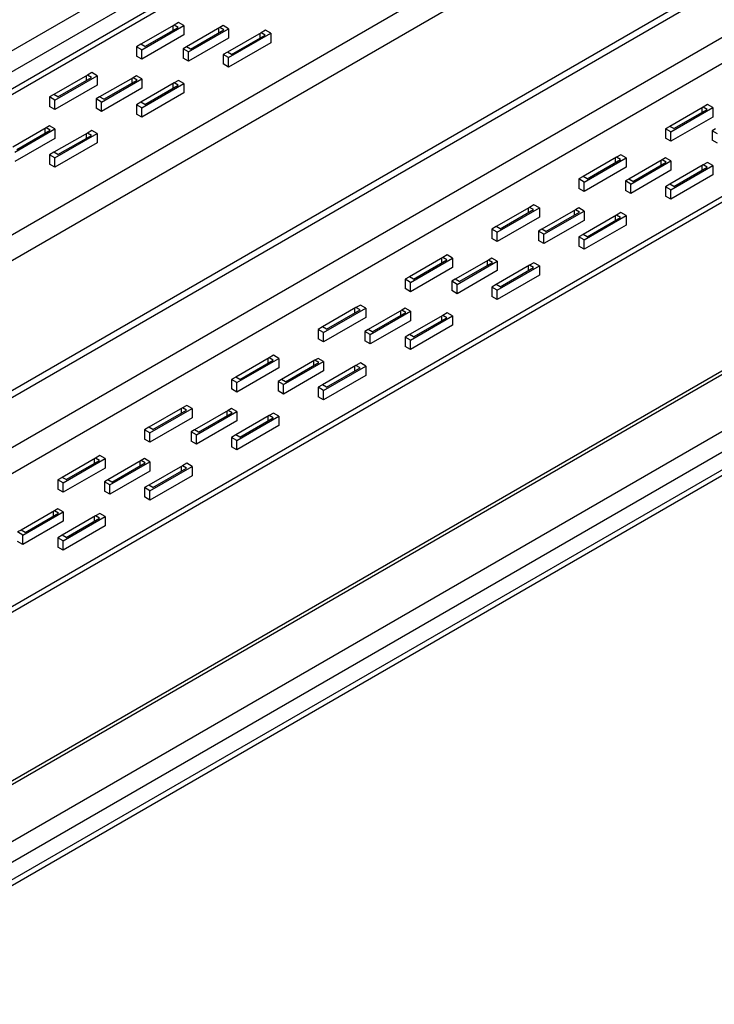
# Model space of a CAD drawing. Header units: inches. Extents: x 0.5 to 17.5, y 0.4 to 10.7.
# Tile 8 of 10: x 11.5 to 14, y 4.2 to 7.7. Entities that reach past the tile are written whole.
import ezdxf

# ---------------------------------------------------------------- set-up
doc = ezdxf.new("R2010")
doc.units = ezdxf.units.IN
doc.header["$MEASUREMENT"] = 0

msp = doc.modelspace()

# ---------------------------------------------------------------- linework, layer by layer
at = {"color": 7, "linetype": 'Continuous', "lineweight": 25}
for p, q in [((14.24403053, 9.15405438), (7.30377286, 5.14752872)), ((14.24403053, 9.08013387), (7.33013774, 5.08882851)), ((7.31839907, 5.00227642), (14.24403053, 9.00035829)), ((14.24403053, 9.01952643), (7.33013774, 5.02822107)), ((14.23938145, 8.50187485), (7.16831387, 4.41983423)), ((14.24403053, 8.41364951), (7.197131, 4.34556094)), ((14.24403053, 7.95529483), (7.197131, 3.8872063)), ((14.23938145, 7.9274387), (7.16831387, 3.84539818)), ((14.23938145, 7.75068199), (7.16831387, 3.66864147)), ((12.10184762, 7.67776589), (12.08652699, 7.66892145)), ((12.12070384, 7.66688041), (12.10184762, 7.67776589)), ((14.24403053, 7.66165044), (7.197131, 3.59356191)), ((12.08652699, 7.66892145), (11.96867582, 7.60088746)), ((11.97221143, 7.58115757), (12.12070384, 7.66688041)), ((11.98281794, 7.59272337), (12.10066911, 7.66075739)), ((12.08181289, 7.66620008), (12.08181289, 7.64987192)), ((12.10066911, 7.66075739), (12.08652699, 7.66892145)), ((12.12070384, 7.66688041), (12.12070384, 7.63381795)), ((12.24784018, 7.65997802), (12.1299891, 7.591944)), ((12.13691736, 7.5741727), (12.27862428, 7.65597841)), ((12.14413123, 7.58377992), (12.2619824, 7.65181391)), ((12.24312617, 7.65725665), (12.24312617, 7.64092848)), ((12.25976815, 7.66686384), (12.24784018, 7.65997802)), ((12.2619824, 7.65181391), (12.24784018, 7.65997802)), ((12.27862428, 7.65597841), (12.25976815, 7.66686384)), ((12.39293994, 7.64167467), (12.27508877, 7.57364067)), ((12.27862428, 7.65597841), (12.27862428, 7.62291592)), ((12.40826057, 7.6505191), (12.39293994, 7.64167467)), ((12.40708206, 7.63351059), (12.39293994, 7.64167467)), ((12.42711669, 7.63963368), (12.40826057, 7.6505191)), ((12.12070384, 7.63381795), (11.97221143, 7.54809508)), ((12.27862428, 7.62291592), (12.13691736, 7.54111021)), ((12.27862428, 7.55391081), (12.42711669, 7.63963368)), ((12.28923089, 7.56547659), (12.40708206, 7.63351059)), ((12.38822584, 7.6389533), (12.38822584, 7.62262516)), ((12.42711669, 7.63963368), (12.42711669, 7.60657116)), ((11.96867582, 7.60088746), (11.9533552, 7.59204302)), ((11.9533552, 7.59204302), (11.9533552, 7.55898053)), ((11.97221143, 7.58115757), (11.9533552, 7.59204302)), ((11.98281794, 7.59272337), (11.96867582, 7.60088746)), ((11.97221143, 7.54809508), (11.97221143, 7.58115757)), ((12.1299891, 7.591944), (12.11806114, 7.58505815)), ((12.11806114, 7.58505815), (12.11806114, 7.55199566)), ((12.13691736, 7.5741727), (12.11806114, 7.58505815)), ((12.14413123, 7.58377992), (12.1299891, 7.591944)), ((12.13691736, 7.54111021), (12.13691736, 7.5741727)), ((12.27508877, 7.57364067), (12.25976815, 7.56479624)), ((12.28923089, 7.56547659), (12.27508877, 7.57364067)), ((12.42711669, 7.60657116), (12.27862428, 7.52084832)), ((11.97221143, 7.54809508), (11.9533552, 7.55898053)), ((12.13691736, 7.54111021), (12.11806114, 7.55199566)), ((12.25976815, 7.56479624), (12.25976815, 7.53173375)), ((12.27862428, 7.55391081), (12.25976815, 7.56479624)), ((12.27862428, 7.52084832), (12.27862428, 7.55391081)), ((12.27862428, 7.52084832), (12.25976815, 7.53173375)), ((11.78011404, 7.49203303), (11.66226287, 7.42399903)), ((11.66579848, 7.40426916), (11.81429089, 7.48999202)), ((11.67640509, 7.41583494), (11.79425617, 7.48386895)), ((11.77540004, 7.48931166), (11.77540004, 7.4729835)), ((11.79543467, 7.50087744), (11.78011404, 7.49203303)), ((11.79425617, 7.48386895), (11.78011404, 7.49203303)), ((11.81429089, 7.48999202), (11.79543467, 7.50087744)), ((11.81429089, 7.48999202), (11.81429089, 7.45692953)), ((11.94142733, 7.48308957), (11.82357616, 7.41505557)), ((11.83050441, 7.39728428), (11.97221143, 7.47908997)), ((11.83771828, 7.40689149), (11.95556945, 7.47492549)), ((11.93671322, 7.48036823), (11.93671322, 7.46404007)), ((11.9533552, 7.48997542), (11.94142733, 7.48308957)), ((11.95556945, 7.47492549), (11.94142733, 7.48308957)), ((11.97221143, 7.47908997), (11.9533552, 7.48997542)), ((11.97221143, 7.47908997), (11.97221143, 7.44602748)), ((12.10184762, 7.47363068), (12.08652699, 7.46478625)), ((12.12070384, 7.46274523), (12.10184762, 7.47363068)), ((11.81429089, 7.45692953), (11.66579848, 7.37120666)), ((11.97221143, 7.44602748), (11.83050441, 7.36422179)), ((12.08652699, 7.46478625), (11.96867582, 7.39675224)), ((11.97221143, 7.37702238), (12.12070384, 7.46274523)), ((11.98281794, 7.38858816), (12.10066911, 7.45662217)), ((12.08181289, 7.46206488), (12.08181289, 7.44573672)), ((12.10066911, 7.45662217), (12.08652699, 7.46478625)), ((12.12070384, 7.46274523), (12.12070384, 7.42968275)), ((11.66226287, 7.42399903), (11.64694225, 7.4151546)), ((11.64694225, 7.4151546), (11.64694225, 7.38209211)), ((11.66579848, 7.40426916), (11.64694225, 7.4151546)), ((11.67640509, 7.41583494), (11.66226287, 7.42399903)), ((11.66579848, 7.37120666), (11.66579848, 7.40426916)), ((11.82357616, 7.41505557), (11.81164819, 7.40816972)), ((11.81164819, 7.40816972), (11.81164819, 7.37510723)), ((11.83050441, 7.39728428), (11.81164819, 7.40816972)), ((11.83771828, 7.40689149), (11.82357616, 7.41505557)), ((12.12070384, 7.42968275), (11.97221143, 7.34395989)), ((11.66579848, 7.37120666), (11.64694225, 7.38209211)), ((11.83050441, 7.36422179), (11.81164819, 7.37510723)), ((11.83050441, 7.36422179), (11.83050441, 7.39728428)), ((11.96867582, 7.39675224), (11.9533552, 7.38790782)), ((11.9533552, 7.38790782), (11.9533552, 7.35484533)), ((11.97221143, 7.37702238), (11.9533552, 7.38790782)), ((11.98281794, 7.38858816), (11.96867582, 7.39675224)), ((11.97221143, 7.34395989), (11.97221143, 7.37702238)), ((13.95382181, 7.37954585), (13.83597064, 7.31151184)), ((13.83950625, 7.29178197), (13.98799866, 7.37750482)), ((13.85011286, 7.30334776), (13.96796403, 7.37138177)), ((13.94910781, 7.37682448), (13.94910781, 7.36049632)), ((13.96914244, 7.38839026), (13.95382181, 7.37954585)), ((13.96796403, 7.37138177), (13.95382181, 7.37954585)), ((13.98799866, 7.37750482), (13.96914244, 7.38839026)), ((13.98799866, 7.37750482), (13.98799866, 7.34444233)), ((11.97221143, 7.34395989), (11.9533552, 7.35484533)), ((13.98799866, 7.34444233), (13.83950625, 7.25871948)), ((11.63501438, 7.30620115), (11.51716321, 7.23816714)), ((11.52409146, 7.22039586), (11.66579848, 7.30220156)), ((11.53130533, 7.23000306), (11.6491565, 7.29803707)), ((11.63030027, 7.30347979), (11.63030027, 7.28715163)), ((11.64694225, 7.313087), (11.63501438, 7.30620115)), ((11.6491565, 7.29803707), (11.63501438, 7.30620115)), ((11.66579848, 7.30220156), (11.64694225, 7.313087)), ((11.66579848, 7.30220156), (11.66579848, 7.26913906)), ((11.79543467, 7.29674225), (11.78011404, 7.28789783)), ((11.81429089, 7.28585681), (11.79543467, 7.29674225)), ((13.83597064, 7.31151184), (13.82065002, 7.30266741)), ((13.82065002, 7.30266741), (13.82065002, 7.26960492)), ((13.83950625, 7.29178197), (13.82065002, 7.30266741)), ((13.85011286, 7.30334776), (13.83597064, 7.31151184)), ((13.99728392, 7.30256838), (13.98535596, 7.29568254)), ((13.98535596, 7.29568254), (13.98535596, 7.26262005)), ((14.00421218, 7.28479709), (13.98535596, 7.29568254)), ((11.66579848, 7.26913906), (11.52409146, 7.18733337)), ((11.78011404, 7.28789783), (11.66226287, 7.21986382)), ((11.66579848, 7.20013395), (11.81429089, 7.28585681)), ((11.67640509, 7.21169974), (11.79425617, 7.27973375)), ((11.77540004, 7.28517647), (11.77540004, 7.2688483)), ((11.79425617, 7.27973375), (11.78011404, 7.28789783)), ((11.81429089, 7.28585681), (11.81429089, 7.25279431)), ((13.83950625, 7.25871948), (13.82065002, 7.26960492)), ((13.83950625, 7.25871948), (13.83950625, 7.29178197)), ((14.00421218, 7.2517346), (13.98535596, 7.26262005)), ((11.81429089, 7.25279431), (11.66579848, 7.16707146)), ((14.24403053, 7.1934511), (7.197131, 3.12536234)), ((11.66226287, 7.21986382), (11.64694225, 7.2110194)), ((11.64694225, 7.2110194), (11.64694225, 7.1779569)), ((11.66579848, 7.20013395), (11.64694225, 7.2110194)), ((11.67640509, 7.21169974), (11.66226287, 7.21986382)), ((11.66579848, 7.16707146), (11.66579848, 7.20013395)), ((13.64740896, 7.20265742), (13.52955779, 7.13462341)), ((13.5330932, 7.11489355), (13.68158562, 7.2006164)), ((13.54369981, 7.12645933), (13.66155099, 7.19449334)), ((13.64269476, 7.19993606), (13.64269476, 7.1836079)), ((13.66272958, 7.21150184), (13.64740896, 7.20265742)), ((13.66155099, 7.19449334), (13.64740896, 7.20265742)), ((13.68158562, 7.2006164), (13.66272958, 7.21150184)), ((13.68158562, 7.2006164), (13.68158562, 7.16755391)), ((13.80872205, 7.19371397), (13.69087107, 7.12567996)), ((13.80400804, 7.19099261), (13.80400804, 7.17466444)), ((13.82065002, 7.20059981), (13.80872205, 7.19371397)), ((13.82286427, 7.18554989), (13.80872205, 7.19371397)), ((13.83950625, 7.18971437), (13.82065002, 7.20059981)), ((14.24403053, 7.1731429), (7.17311275, 3.09118901)), ((11.66579848, 7.16707146), (11.64694225, 7.1779569)), ((13.68158562, 7.16755391), (13.5330932, 7.08183105)), ((13.69779933, 7.10790867), (13.83950625, 7.18971437)), ((13.83950625, 7.15665188), (13.69779933, 7.07484618)), ((13.7050131, 7.11751587), (13.82286427, 7.18554989)), ((13.95382181, 7.17541064), (13.83597064, 7.10737663)), ((13.83950625, 7.18971437), (13.83950625, 7.15665188)), ((13.83950625, 7.08764677), (13.98799866, 7.17336962)), ((13.85011286, 7.09921255), (13.96796403, 7.16724656)), ((13.94910781, 7.17268928), (13.94910781, 7.15636112)), ((13.96914244, 7.18425506), (13.95382181, 7.17541064)), ((13.96796403, 7.16724656), (13.95382181, 7.17541064)), ((13.98799866, 7.17336962), (13.96914244, 7.18425506)), ((13.98799866, 7.17336962), (13.98799866, 7.14030713)), ((13.52955779, 7.13462341), (13.51423717, 7.12577899)), ((13.51423717, 7.12577899), (13.51423717, 7.0927165)), ((13.5330932, 7.11489355), (13.51423717, 7.12577899)), ((13.54369981, 7.12645933), (13.52955779, 7.13462341)), ((13.69087107, 7.12567996), (13.6789431, 7.11879412)), ((13.7050131, 7.11751587), (13.69087107, 7.12567996)), ((13.98799866, 7.14030713), (13.83950625, 7.05458428)), ((13.5330932, 7.08183105), (13.51423717, 7.0927165)), ((13.5330932, 7.08183105), (13.5330932, 7.11489355)), ((13.6789431, 7.11879412), (13.6789431, 7.08573162)), ((13.69779933, 7.10790867), (13.6789431, 7.11879412)), ((13.69779933, 7.07484618), (13.6789431, 7.08573162)), ((13.69779933, 7.07484618), (13.69779933, 7.10790867)), ((13.83597064, 7.10737663), (13.82065002, 7.09853221)), ((13.82065002, 7.09853221), (13.82065002, 7.06546972)), ((13.83950625, 7.08764677), (13.82065002, 7.09853221)), ((13.85011286, 7.09921255), (13.83597064, 7.10737663)), ((13.83950625, 7.05458428), (13.83950625, 7.08764677)), ((13.83950625, 7.05458428), (13.82065002, 7.06546972)), ((13.34099591, 7.025769), (13.22314474, 6.95773498)), ((13.22668035, 6.93800512), (13.37517276, 7.02372797)), ((13.23728696, 6.9495709), (13.35513813, 7.01760492)), ((13.33628191, 7.02304763), (13.33628191, 7.00671947)), ((13.35631654, 7.03461341), (13.34099591, 7.025769)), ((13.35513813, 7.01760492), (13.34099591, 7.025769)), ((13.37517276, 7.02372797), (13.35631654, 7.03461341)), ((13.37517276, 7.02372797), (13.37517276, 6.99066547)), ((13.5023092, 7.01682554), (13.38445803, 6.94879152)), ((13.51423717, 7.02371139), (13.5023092, 7.01682554)), ((13.51645122, 7.00866146), (13.5023092, 7.01682554)), ((13.5330932, 7.01282594), (13.51423717, 7.02371139)), ((13.37517276, 6.99066547), (13.22668035, 6.90494263)), ((13.39138628, 6.93102025), (13.5330932, 7.01282594)), ((13.39860025, 6.94062744), (13.51645122, 7.00866146)), ((13.49759519, 7.01410417), (13.49759519, 6.99777601)), ((13.64740896, 6.99852222), (13.52955779, 6.9304882)), ((13.5330932, 7.01282594), (13.5330932, 6.97976345)), ((13.5330932, 6.91075834), (13.68158562, 6.9964812)), ((13.54369981, 6.92232412), (13.66155099, 6.99035814)), ((13.64269476, 6.99580085), (13.64269476, 6.97947269)), ((13.66272958, 7.00736663), (13.64740896, 6.99852222)), ((13.66155099, 6.99035814), (13.64740896, 6.99852222)), ((13.68158562, 6.9964812), (13.66272958, 7.00736663)), ((13.68158562, 6.9964812), (13.68158562, 6.96341871)), ((13.22314474, 6.95773498), (13.20782412, 6.94889057)), ((13.20782412, 6.94889057), (13.20782412, 6.91582808)), ((13.22668035, 6.93800512), (13.20782412, 6.94889057)), ((13.23728696, 6.9495709), (13.22314474, 6.95773498)), ((13.38445803, 6.94879152), (13.37253006, 6.9419057)), ((13.39860025, 6.94062744), (13.38445803, 6.94879152)), ((13.5330932, 6.97976345), (13.39138628, 6.89795776)), ((13.68158562, 6.96341871), (13.5330932, 6.87769585)), ((13.22668035, 6.90494263), (13.20782412, 6.91582808)), ((13.22668035, 6.90494263), (13.22668035, 6.93800512)), ((13.37253006, 6.9419057), (13.37253006, 6.90884319)), ((13.39138628, 6.93102025), (13.37253006, 6.9419057)), ((13.39138628, 6.89795776), (13.39138628, 6.93102025)), ((13.52955779, 6.9304882), (13.51423717, 6.92164379)), ((13.51423717, 6.92164379), (13.51423717, 6.8885813)), ((13.5330932, 6.91075834), (13.51423717, 6.92164379)), ((13.54369981, 6.92232412), (13.52955779, 6.9304882)), ((13.39138628, 6.89795776), (13.37253006, 6.90884319)), ((13.5330932, 6.87769585), (13.51423717, 6.8885813)), ((13.5330932, 6.87769585), (13.5330932, 6.91075834)), ((13.03458306, 6.84888058), (12.91673189, 6.78084656)), ((12.9202675, 6.7611167), (13.06875991, 6.84683954)), ((13.02986886, 6.84615921), (13.02986886, 6.82983105)), ((13.04990369, 6.85772499), (13.03458306, 6.84888058)), ((13.04872509, 6.8407165), (13.03458306, 6.84888058)), ((13.06875991, 6.84683954), (13.04990369, 6.85772499)), ((13.06875991, 6.84683954), (13.06875991, 6.81377705)), ((13.20782412, 6.84682297), (13.19589615, 6.83993712)), ((13.22668035, 6.83593752), (13.20782412, 6.84682297)), ((13.06875991, 6.81377705), (12.9202675, 6.72805421)), ((12.93087391, 6.77268246), (13.04872509, 6.8407165)), ((13.19589615, 6.83993712), (13.07804517, 6.77190313)), ((13.08497343, 6.75413183), (13.22668035, 6.83593752)), ((13.0921872, 6.76373902), (13.21003837, 6.83177304)), ((13.19118214, 6.83721575), (13.19118214, 6.82088759)), ((13.21003837, 6.83177304), (13.19589615, 6.83993712)), ((13.34099591, 6.8216338), (13.22314474, 6.75359978)), ((13.22668035, 6.83593752), (13.22668035, 6.80287501)), ((13.22668035, 6.73386992), (13.37517276, 6.81959278)), ((13.23728696, 6.74543572), (13.35513813, 6.81346969)), ((13.33628191, 6.81891243), (13.33628191, 6.80258427)), ((13.35631654, 6.83047821), (13.34099591, 6.8216338)), ((13.35513813, 6.81346969), (13.34099591, 6.8216338)), ((13.37517276, 6.81959278), (13.35631654, 6.83047821)), ((13.37517276, 6.81959278), (13.37517276, 6.78653027)), ((12.91673189, 6.78084656), (12.90141127, 6.77200213)), ((12.93087391, 6.77268246), (12.91673189, 6.78084656)), ((13.22668035, 6.80287501), (13.08497343, 6.72106934)), ((13.37517276, 6.78653027), (13.22668035, 6.70080743)), ((12.90141127, 6.77200213), (12.90141127, 6.73893964)), ((12.9202675, 6.7611167), (12.90141127, 6.77200213)), ((12.9202675, 6.72805421), (12.90141127, 6.73893964)), ((12.9202675, 6.72805421), (12.9202675, 6.7611167)), ((13.07804517, 6.77190313), (13.06611721, 6.76501726)), ((13.06611721, 6.76501726), (13.06611721, 6.73195477)), ((13.08497343, 6.75413183), (13.06611721, 6.76501726)), ((13.0921872, 6.76373902), (13.07804517, 6.77190313)), ((13.08497343, 6.72106934), (13.08497343, 6.75413183)), ((13.22314474, 6.75359978), (13.20782412, 6.74475534)), ((13.20782412, 6.74475534), (13.20782412, 6.71169285)), ((13.22668035, 6.73386992), (13.20782412, 6.74475534)), ((13.23728696, 6.74543572), (13.22314474, 6.75359978)), ((13.08497343, 6.72106934), (13.06611721, 6.73195477)), ((13.22668035, 6.70080743), (13.20782412, 6.71169285)), ((13.22668035, 6.70080743), (13.22668035, 6.73386992)), ((12.72817002, 6.67199216), (12.61031884, 6.60395814)), ((12.61385445, 6.58422828), (12.76234687, 6.66995112)), ((12.72345601, 6.66927079), (12.72345601, 6.65294263)), ((12.74349064, 6.68083655), (12.72817002, 6.67199216)), ((12.74231224, 6.66382806), (12.72817002, 6.67199216)), ((12.76234687, 6.66995112), (12.74349064, 6.68083655)), ((12.76234687, 6.66995112), (12.76234687, 6.63688863)), ((12.90141127, 6.66993455), (12.8894833, 6.66304868)), ((12.9202675, 6.65904908), (12.90141127, 6.66993455)), ((12.76234687, 6.63688863), (12.61385445, 6.55116579)), ((12.62446106, 6.59579404), (12.74231224, 6.66382806)), ((12.8894833, 6.66304868), (12.77163213, 6.59501471)), ((12.77856039, 6.57724341), (12.9202675, 6.65904908)), ((12.78577435, 6.5868506), (12.90362552, 6.65488462)), ((12.88476929, 6.66032731), (12.88476929, 6.64399915)), ((12.90362552, 6.65488462), (12.8894833, 6.66304868)), ((13.03458306, 6.64474538), (12.91673189, 6.57671136)), ((12.9202675, 6.65904908), (12.9202675, 6.62598659)), ((12.9202675, 6.5569815), (13.06875991, 6.64270434)), ((12.93087391, 6.56854726), (13.04872509, 6.63658127)), ((13.02986886, 6.64202401), (13.02986886, 6.62569585)), ((13.04990369, 6.65358977), (13.03458306, 6.64474538)), ((13.04872509, 6.63658127), (13.03458306, 6.64474538)), ((13.06875991, 6.64270434), (13.04990369, 6.65358977)), ((13.06875991, 6.64270434), (13.06875991, 6.60964185)), ((12.61031884, 6.60395814), (12.59499822, 6.59511371)), ((12.62446106, 6.59579404), (12.61031884, 6.60395814)), ((12.9202675, 6.62598659), (12.77856039, 6.54418092)), ((13.06875991, 6.60964185), (12.9202675, 6.52391901)), ((14.24403053, 6.57760963), (7.17311275, 2.49565569)), ((14.24403053, 6.56466728), (7.17770082, 2.48536177)), ((12.59499822, 6.59511371), (12.59499822, 6.56205122)), ((12.61385445, 6.58422828), (12.59499822, 6.59511371)), ((12.61385445, 6.55116579), (12.61385445, 6.58422828)), ((12.77163213, 6.59501471), (12.75970416, 6.58812884)), ((12.75970416, 6.58812884), (12.75970416, 6.55506635)), ((12.77856039, 6.57724341), (12.75970416, 6.58812884)), ((12.78577435, 6.5868506), (12.77163213, 6.59501471)), ((12.77856039, 6.54418092), (12.77856039, 6.57724341)), ((12.91673189, 6.57671136), (12.90141127, 6.56786693)), ((12.90141127, 6.56786693), (12.90141127, 6.53480444)), ((12.9202675, 6.5569815), (12.90141127, 6.56786693)), ((12.93087391, 6.56854726), (12.91673189, 6.57671136)), ((12.61385445, 6.55116579), (12.59499822, 6.56205122)), ((12.77856039, 6.54418092), (12.75970416, 6.55506635)), ((12.9202675, 6.52391901), (12.90141127, 6.53480444)), ((12.9202675, 6.52391901), (12.9202675, 6.5569815)), ((12.43707779, 6.50394813), (12.42175717, 6.49510374)), ((12.45593401, 6.49306271), (12.43707779, 6.50394813)), ((12.42175717, 6.49510374), (12.30390599, 6.42706973)), ((12.3074415, 6.40733986), (12.45593401, 6.49306271)), ((12.31804811, 6.41890562), (12.43589919, 6.48693964)), ((12.41704306, 6.49238238), (12.41704306, 6.47605421)), ((12.43589919, 6.48693964), (12.42175717, 6.49510374)), ((12.45593401, 6.49306271), (12.45593401, 6.46000022)), ((12.58307045, 6.48616026), (12.46521928, 6.41812624)), ((12.47214753, 6.40035499), (12.61385445, 6.48216066)), ((12.4793613, 6.40996218), (12.59721247, 6.4779962)), ((12.57835625, 6.48343889), (12.57835625, 6.46711073)), ((12.59499822, 6.49304613), (12.58307045, 6.48616026)), ((12.59721247, 6.4779962), (12.58307045, 6.48616026)), ((12.61385445, 6.48216066), (12.59499822, 6.49304613)), ((12.72817002, 6.46785696), (12.61031884, 6.39982289)), ((12.61385445, 6.48216066), (12.61385445, 6.44909817)), ((12.61385445, 6.38009303), (12.76234687, 6.46581592)), ((12.72345601, 6.46513559), (12.72345601, 6.44880743)), ((12.74349064, 6.47670135), (12.72817002, 6.46785696)), ((12.74231224, 6.45969285), (12.72817002, 6.46785696)), ((12.76234687, 6.46581592), (12.74349064, 6.47670135)), ((12.76234687, 6.46581592), (12.76234687, 6.43275343)), ((12.30390599, 6.42706973), (12.28858537, 6.41822529)), ((12.31804811, 6.41890562), (12.30390599, 6.42706973)), ((12.45593401, 6.46000022), (12.3074415, 6.37427738)), ((12.61385445, 6.44909817), (12.47214753, 6.3672925)), ((12.76234687, 6.43275343), (12.61385445, 6.34703054)), ((12.62446106, 6.39165884), (12.74231224, 6.45969285)), ((12.28858537, 6.41822529), (12.28858537, 6.38516285)), ((12.3074415, 6.40733986), (12.28858537, 6.41822529)), ((12.3074415, 6.37427738), (12.3074415, 6.40733986)), ((12.46521928, 6.41812624), (12.45329131, 6.41124042)), ((12.45329131, 6.41124042), (12.45329131, 6.37817788)), ((12.47214753, 6.40035499), (12.45329131, 6.41124042)), ((12.4793613, 6.40996218), (12.46521928, 6.41812624)), ((12.47214753, 6.3672925), (12.47214753, 6.40035499)), ((12.61031884, 6.39982289), (12.59499822, 6.39097851)), ((12.62446106, 6.39165884), (12.61031884, 6.39982289)), ((14.24403053, 6.36392244), (7.30413972, 2.35760875)), ((12.3074415, 6.37427738), (12.28858537, 6.38516285)), ((12.47214753, 6.3672925), (12.45329131, 6.37817788)), ((12.59499822, 6.39097851), (12.59499822, 6.35791602)), ((12.61385445, 6.38009303), (12.59499822, 6.39097851)), ((12.61385445, 6.34703054), (12.59499822, 6.35791602)), ((12.61385445, 6.34703054), (12.61385445, 6.38009303)), ((12.13066484, 6.32705976), (12.11534422, 6.31821528)), ((12.14952097, 6.31617429), (12.13066484, 6.32705976)), ((14.24403053, 6.29058203), (7.33013774, 2.29927638)), ((12.11534422, 6.31821528), (11.99749304, 6.25018131)), ((12.00102855, 6.23045145), (12.14952097, 6.31617429)), ((12.01163517, 6.24201725), (12.12948634, 6.31005122)), ((12.11063011, 6.31549396), (12.11063011, 6.29916574)), ((12.12948634, 6.31005122), (12.11534422, 6.31821528)), ((12.14952097, 6.31617429), (12.14952097, 6.2831118)), ((12.2766574, 6.30927184), (12.15880633, 6.24123787)), ((12.16573459, 6.22346657), (12.3074415, 6.30527229)), ((12.17294845, 6.23307372), (12.29079952, 6.30110778)), ((12.27194339, 6.30655052), (12.27194339, 6.29022231)), ((12.28858537, 6.31615766), (12.2766574, 6.30927184)), ((12.29079952, 6.30110778), (12.2766574, 6.30927184)), ((12.3074415, 6.30527229), (12.28858537, 6.31615766)), ((12.42175717, 6.29096854), (12.30390599, 6.22293447)), ((12.3074415, 6.30527229), (12.3074415, 6.2722098)), ((12.3074415, 6.20320461), (12.45593401, 6.28892745)), ((12.41704306, 6.28824712), (12.41704306, 6.27191901)), ((12.43707779, 6.29981293), (12.42175717, 6.29096854)), ((12.43589919, 6.28280449), (12.42175717, 6.29096854)), ((12.45593401, 6.28892745), (12.43707779, 6.29981293)), ((12.45593401, 6.28892745), (12.45593401, 6.25586497)), ((12.14952097, 6.2831118), (12.00102855, 6.19738896)), ((12.3074415, 6.2722098), (12.16573459, 6.19040409)), ((12.45593401, 6.25586497), (12.3074415, 6.17014212)), ((12.31804811, 6.21477042), (12.43589919, 6.28280449)), ((14.24403053, 6.22938284), (7.33013774, 2.23807719)), ((11.99749304, 6.25018131), (11.98217242, 6.24133682)), ((11.98217242, 6.24133682), (11.98217242, 6.20827433)), ((12.00102855, 6.23045145), (11.98217242, 6.24133682)), ((12.01163517, 6.24201725), (11.99749304, 6.25018131)), ((12.00102855, 6.19738896), (12.00102855, 6.23045145)), ((12.15880633, 6.24123787), (12.14687836, 6.23435195)), ((12.14687836, 6.23435195), (12.14687836, 6.20128946)), ((12.16573459, 6.22346657), (12.14687836, 6.23435195)), ((12.17294845, 6.23307372), (12.15880633, 6.24123787)), ((12.16573459, 6.19040409), (12.16573459, 6.22346657)), ((12.30390599, 6.22293447), (12.28858537, 6.21409009)), ((12.31804811, 6.21477042), (12.30390599, 6.22293447)), ((7.31839907, 2.21213275), (14.24403053, 6.21021461)), ((12.00102855, 6.19738896), (11.98217242, 6.20827433)), ((12.16573459, 6.19040409), (12.14687836, 6.20128946)), ((12.28858537, 6.21409009), (12.28858537, 6.1810276)), ((12.3074415, 6.20320461), (12.28858537, 6.21409009)), ((12.3074415, 6.17014212), (12.3074415, 6.20320461)), ((11.82425189, 6.15017134), (11.80893127, 6.14132686)), ((11.84310812, 6.13928587), (11.82425189, 6.15017134)), ((12.3074415, 6.17014212), (12.28858537, 6.1810276)), ((11.80893127, 6.14132686), (11.69108009, 6.07329289)), ((11.6946156, 6.05356303), (11.84310812, 6.13928587)), ((11.70522222, 6.06512883), (11.82307339, 6.1331628)), ((11.80421716, 6.13860554), (11.80421716, 6.12227733)), ((11.82307339, 6.1331628), (11.80893127, 6.14132686)), ((11.84310812, 6.13928587), (11.84310812, 6.10622338)), ((11.97024445, 6.13238342), (11.85239338, 6.06434945)), ((11.85932164, 6.04657816), (12.00102855, 6.12838387)), ((11.8665355, 6.0561853), (11.98438657, 6.12421937)), ((11.96553044, 6.1296621), (11.96553044, 6.11333389)), ((11.98217242, 6.13926925), (11.97024445, 6.13238342)), ((11.98438657, 6.12421937), (11.97024445, 6.13238342)), ((12.00102855, 6.12838387), (11.98217242, 6.13926925)), ((12.11534422, 6.11408012), (11.99749304, 6.04604606)), ((12.00102855, 6.12838387), (12.00102855, 6.09532138)), ((12.13066484, 6.12292451), (12.11534422, 6.11408012)), ((12.12948634, 6.10591597), (12.11534422, 6.11408012)), ((12.14952097, 6.11203904), (12.13066484, 6.12292451)), ((11.84310812, 6.10622338), (11.6946156, 6.02050054)), ((12.00102855, 6.09532138), (11.85932164, 6.01351567)), ((12.00102855, 6.02631619), (12.14952097, 6.11203904)), ((12.14952097, 6.07897655), (12.00102855, 5.99325371)), ((12.01163517, 6.037882), (12.12948634, 6.10591597)), ((12.11063011, 6.11135871), (12.11063011, 6.09503059)), ((12.14952097, 6.11203904), (12.14952097, 6.07897655)), ((11.69108009, 6.07329289), (11.67575947, 6.0644484)), ((11.67575947, 6.0644484), (11.67575947, 6.03138591)), ((11.6946156, 6.05356303), (11.67575947, 6.0644484)), ((11.70522222, 6.06512883), (11.69108009, 6.07329289)), ((11.6946156, 6.02050054), (11.6946156, 6.05356303)), ((11.85239338, 6.06434945), (11.84046541, 6.05746353)), ((11.84046541, 6.05746353), (11.84046541, 6.02440104)), ((11.85932164, 6.04657816), (11.84046541, 6.05746353)), ((11.8665355, 6.0561853), (11.85239338, 6.06434945)), ((11.85932164, 6.01351567), (11.85932164, 6.04657816)), ((11.99749304, 6.04604606), (11.98217242, 6.03720167)), ((12.01163517, 6.037882), (11.99749304, 6.04604606)), ((11.6946156, 6.02050054), (11.67575947, 6.03138591)), ((11.85932164, 6.01351567), (11.84046541, 6.02440104)), ((11.98217242, 6.03720167), (11.98217242, 6.00413918)), ((12.00102855, 6.02631619), (11.98217242, 6.03720167)), ((12.00102855, 5.99325371), (12.00102855, 6.02631619)), ((12.00102855, 5.99325371), (11.98217242, 6.00413918)), ((11.6638315, 5.955495), (11.54598043, 5.88746103)), ((11.55290869, 5.86968974), (11.6946156, 5.95149535)), ((11.56012255, 5.87929688), (11.67797372, 5.94733095)), ((11.6591175, 5.95277368), (11.6591175, 5.93644547)), ((11.67575947, 5.96238083), (11.6638315, 5.955495)), ((11.67797372, 5.94733095), (11.6638315, 5.955495)), ((11.6946156, 5.95149535), (11.67575947, 5.96238083)), ((11.6946156, 5.95149535), (11.6946156, 5.91843286)), ((11.82425189, 5.94603609), (11.80893127, 5.9371917)), ((11.84310812, 5.93515062), (11.82425189, 5.94603609)), ((11.6946156, 5.91843286), (11.55290869, 5.83662725)), ((11.80893127, 5.9371917), (11.69108009, 5.86915764)), ((11.6946156, 5.84942778), (11.84310812, 5.93515062)), ((11.70522222, 5.86099358), (11.82307339, 5.92902755)), ((11.80421716, 5.93447029), (11.80421716, 5.91814217)), ((11.82307339, 5.92902755), (11.80893127, 5.9371917)), ((11.84310812, 5.93515062), (11.84310812, 5.90208813)), ((11.54598043, 5.88746103), (11.53405251, 5.88057511)), ((11.55290869, 5.86968974), (11.53405251, 5.88057511)), ((11.56012255, 5.87929688), (11.54598043, 5.88746103)), ((11.84310812, 5.90208813), (11.6946156, 5.81636529)), ((11.55290869, 5.83662725), (11.53405251, 5.84751262)), ((11.55290869, 5.83662725), (11.55290869, 5.86968974)), ((11.69108009, 5.86915764), (11.67575947, 5.86031325)), ((11.67575947, 5.86031325), (11.67575947, 5.82725076)), ((11.6946156, 5.84942778), (11.67575947, 5.86031325)), ((11.70522222, 5.86099358), (11.69108009, 5.86915764)), ((11.6946156, 5.81636529), (11.6946156, 5.84942778)), ((11.6946156, 5.81636529), (11.67575947, 5.82725076))]:
    msp.add_line(p, q, dxfattribs=at)

doc.saveas('drawing.dxf')
